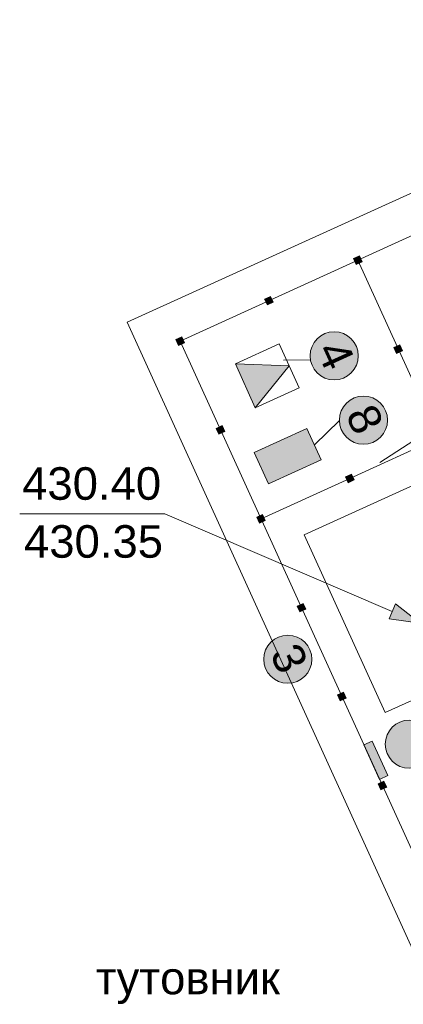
# Model space of a CAD drawing. Header units: millimetres. Extents: x 918404 to 1362154, y 4120617 to 4364104.
# Tile 229 of 256: x 1115763 to 1118122, y 4175259 to 4181310. Entities that reach past the tile are written whole.
import ezdxf

# ---------------------------------------------------------------- set-up
doc = ezdxf.new("R2010")
doc.units = ezdxf.units.MM
doc.header["$MEASUREMENT"] = 0
for name, color, linetype, lineweight in [('(008) Скульптуры_Ном._пера__7', 7, 'Continuous', 18), ('+(газон)_Ном._пера__7', 7, 'Continuous', 18), ('0_Ном._пера__1', 1, 'Continuous', 18), ('0_Ном._пера__1_Ном._пера__1', 1, 'Continuous', 18), ('0_Ном._пера__1_Ном._пера__5', 5, 'Continuous', 18), ('0_Ном._пера__1_Ном._пера__7', 7, 'Continuous', 18), ('0_Ном._пера__255_Ном._пера__255', 255, 'Continuous', 18), ('0_Ном._пера__7_Ном._пера__5', 5, 'Continuous', 18), ('0_Ном._пера__7_Ном._пера__7', 7, 'Continuous', 18), ('Зоп. К._Ном._пера__1', 1, 'Continuous', 18), ('Текст_Ном._пера__7', 7, 'Continuous', 18)]:
    doc.layers.add(name, color=color, linetype=linetype, lineweight=lineweight)
doc.layers.add('+(газон)', color=7, linetype='Continuous')
doc.styles.add('СГЕНЕРИР_СТИЛЬ_1', font='arial.ttf')
doc.styles.add('СГЕНЕРИР_СТИЛЬ_2', font='arial.ttf')

# ---------------------------------------------------------------- blocks, each defined once
blk = doc.blocks.new('Колонна_464', base_point=(1117793, 4178491.3))
at = {"layer": '+(газон)', "linetype": 'Continuous', "lineweight": 0, "true_color": 0x000000}
blk.add_hatch(color=18, dxfattribs=at).paths.add_polyline_path([(1117766.5, 4178501.2), (1117783.1, 4178464.8), (1117819.5, 4178481.4), (1117802.9, 4178517.8)])
at = {"layer": '+(газон)_Ном._пера__7', "linetype": 'Continuous', "flags": 128}
blk.add_lwpolyline([(1117766.5, 4178501.2), (1117783.1, 4178464.8), (1117819.5, 4178481.4), (1117802.9, 4178517.8)], close=True, dxfattribs=at)
blk = doc.blocks.new('Колонна_488', base_point=(1117992.8, 4176604.5))
at = {"layer": '+(газон)', "linetype": 'Continuous', "lineweight": 0, "true_color": 0x000000}
blk.add_hatch(color=18, dxfattribs=at).paths.add_polyline_path([(1118002.7, 4176630.9), (1117966.3, 4176614.4), (1117982.9, 4176578), (1118019.3, 4176594.5)])
at = {"layer": '+(газон)_Ном._пера__7', "linetype": 'Continuous', "flags": 128}
blk.add_lwpolyline([(1118002.7, 4176630.9), (1117966.3, 4176614.4), (1117982.9, 4176578), (1118019.3, 4176594.5)], close=True, dxfattribs=at)
blk = doc.blocks.new('Колонна_489', base_point=(1117744.2, 4177150.5))
at = {"layer": '+(газон)', "linetype": 'Continuous', "lineweight": 0, "true_color": 0x000000}
blk.add_hatch(color=18, dxfattribs=at).paths.add_polyline_path([(1117754.1, 4177177), (1117717.7, 4177160.4), (1117734.3, 4177124), (1117770.7, 4177140.6)])
at = {"layer": '+(газон)_Ном._пера__7', "linetype": 'Continuous', "flags": 128}
blk.add_lwpolyline([(1117754.1, 4177177), (1117717.7, 4177160.4), (1117734.3, 4177124), (1117770.7, 4177140.6)], close=True, dxfattribs=at)
blk = doc.blocks.new('Колонна_490', base_point=(1117495.6, 4177696.6))
at = {"layer": '+(газон)', "linetype": 'Continuous', "lineweight": 0, "true_color": 0x000000}
blk.add_hatch(color=18, dxfattribs=at).paths.add_polyline_path([(1117505.5, 4177723.1), (1117469.1, 4177706.5), (1117485.6, 4177670.1), (1117522.1, 4177686.7)])
at = {"layer": '+(газон)_Ном._пера__7', "linetype": 'Continuous', "flags": 128}
blk.add_lwpolyline([(1117505.5, 4177723.1), (1117469.1, 4177706.5), (1117485.6, 4177670.1), (1117522.1, 4177686.7)], close=True, dxfattribs=at)
blk = doc.blocks.new('Колонна_491', base_point=(1117246.9, 4178242.7))
at = {"layer": '+(газон)', "linetype": 'Continuous', "lineweight": 0, "true_color": 0x000000}
blk.add_hatch(color=18, dxfattribs=at).paths.add_polyline_path([(1117256.9, 4178269.1), (1117220.4, 4178252.6), (1117237, 4178216.2), (1117273.4, 4178232.7)])
at = {"layer": '+(газон)_Ном._пера__7', "linetype": 'Continuous', "flags": 128}
blk.add_lwpolyline([(1117256.9, 4178269.1), (1117220.4, 4178252.6), (1117237, 4178216.2), (1117273.4, 4178232.7)], close=True, dxfattribs=at)
blk = doc.blocks.new('Колонна_492', base_point=(1116998.3, 4178788.7))
at = {"layer": '+(газон)', "linetype": 'Continuous', "lineweight": 0, "true_color": 0x000000}
blk.add_hatch(color=18, dxfattribs=at).paths.add_polyline_path([(1117008.2, 4178815.2), (1116971.8, 4178798.6), (1116988.4, 4178762.2), (1117024.8, 4178778.8)])
at = {"layer": '+(газон)_Ном._пера__7', "linetype": 'Continuous', "flags": 128}
blk.add_lwpolyline([(1117008.2, 4178815.2), (1116971.8, 4178798.6), (1116988.4, 4178762.2), (1117024.8, 4178778.8)], close=True, dxfattribs=at)
blk = doc.blocks.new('Колонна_493', base_point=(1116749.7, 4179334.8))
at = {"layer": '+(газон)', "linetype": 'Continuous', "lineweight": 0, "true_color": 0x000000}
blk.add_hatch(color=18, dxfattribs=at).paths.add_polyline_path([(1116759.6, 4179361.3), (1116723.2, 4179344.7), (1116739.8, 4179308.3), (1116776.2, 4179324.9)])
at = {"layer": '+(газон)_Ном._пера__7', "linetype": 'Continuous', "flags": 128}
blk.add_lwpolyline([(1116759.6, 4179361.3), (1116723.2, 4179344.7), (1116739.8, 4179308.3), (1116776.2, 4179324.9)], close=True, dxfattribs=at)
blk = doc.blocks.new('Колонна_494', base_point=(1117295.8, 4179583.4))
at = {"layer": '+(газон)', "linetype": 'Continuous', "lineweight": 0, "true_color": 0x000000}
blk.add_hatch(color=18, dxfattribs=at).paths.add_polyline_path([(1117305.7, 4179609.9), (1117269.3, 4179593.3), (1117285.8, 4179556.9), (1117322.2, 4179573.5)])
at = {"layer": '+(газон)_Ном._пера__7', "linetype": 'Continuous', "flags": 128}
blk.add_lwpolyline([(1117305.7, 4179609.9), (1117269.3, 4179593.3), (1117285.8, 4179556.9), (1117322.2, 4179573.5)], close=True, dxfattribs=at)
blk = doc.blocks.new('Колонна_495', base_point=(1117841.8, 4179832))
at = {"layer": '+(газон)', "linetype": 'Continuous', "lineweight": 0, "true_color": 0x000000}
blk.add_hatch(color=18, dxfattribs=at).paths.add_polyline_path([(1117851.7, 4179858.5), (1117815.3, 4179841.9), (1117831.9, 4179805.5), (1117868.3, 4179822.1)])
at = {"layer": '+(газон)_Ном._пера__7', "linetype": 'Continuous', "flags": 128}
blk.add_lwpolyline([(1117851.7, 4179858.5), (1117815.3, 4179841.9), (1117831.9, 4179805.5), (1117868.3, 4179822.1)], close=True, dxfattribs=at)
blk = doc.blocks.new('Колонна_500', base_point=(1118090.4, 4179286))
at = {"layer": '+(газон)', "linetype": 'Continuous', "lineweight": 0, "true_color": 0x000000}
blk.add_hatch(color=18, dxfattribs=at).paths.add_polyline_path([(1118064, 4179295.9), (1118080.5, 4179259.5), (1118116.9, 4179276), (1118100.4, 4179312.5)])
at = {"layer": '+(газон)_Ном._пера__7', "linetype": 'Continuous', "flags": 128}
blk.add_lwpolyline([(1118064, 4179295.9), (1118080.5, 4179259.5), (1118116.9, 4179276), (1118100.4, 4179312.5)], close=True, dxfattribs=at)
blk = doc.blocks.new('Линия_197', base_point=(1116655.1, 4178273.8))
at = {"layer": '0_Ном._пера__1', "linetype": 'Continuous'}
blk.add_hatch(color=256, dxfattribs=at).paths.add_polyline_path([(1118225.5, 4177600.6), (1118073.7, 4177720.1), (1118034.3, 4177628.2)])
for p, q in [((1116655.1, 4178273.8), (1118054, 4177674.1)), ((1118034.3, 4177628.2), (1118073.7, 4177720.1)), ((1118225.5, 4177600.6), (1118073.7, 4177720.1)), ((1118225.5, 4177600.6), (1118034.3, 4177628.2))]:
    blk.add_line(p, q, dxfattribs=at)

msp = doc.modelspace()

# ---------------------------------------------------------------- hatches: boundary and pattern name
at = {"layer": '0_Ном._пера__255_Ном._пера__255', "linetype": 'Continuous'}
for points in [[(1117831.2, 4179305.7, -1), (1117562, 4179183.1, -1)], [(1118011.2, 4178910.3, -1), (1117742, 4178787.7, -1)], [(1117546.3, 4177441, 1), (1117277.1, 4177318.4, 1)], [(1118293.1, 4176918.9, 1), (1118023.9, 4176796.3, 1)]]:
    msp.add_hatch(color=256, dxfattribs=at).paths.add_polyline_path(points)
at = {"layer": 'Зоп. К._Ном._пера__1', "linetype": 'Continuous', "lineweight": 18}
for points in [[(1117211.7, 4178925.6), (1117089.1, 4179194.9), (1117419.7, 4179182.8)], [(1117616.6, 4178604.6), (1117292.6, 4178457.1), (1117204.4, 4178650.9), (1117528.4, 4178798.4)], [(1117879.1, 4176854.1), (1117976, 4176641.3), (1118026.7, 4176664.3), (1117929.8, 4176877.2)]]:
    msp.add_hatch(color=14, dxfattribs=at).paths.add_polyline_path(points)

# ---------------------------------------------------------------- linework, layer by layer
at = {"layer": '0_Ном._пера__1', "linetype": 'Continuous'}
msp.add_line((1116655.1, 4178273.8), (1115763.4, 4178273.8), dxfattribs=at)
at = {"layer": '0_Ном._пера__1_Ном._пера__1', "linetype": 'Continuous'}
msp.add_line((1118381.8, 4178850), (1117976.7, 4178588.4), dxfattribs=at)
at = {"layer": '0_Ном._пера__1_Ном._пера__5', "linetype": 'Continuous'}
for centre in [(1117696.6, 4179244.4), (1117411.7, 4177379.7), (1118158.5, 4176857.6)]:
    msp.add_circle(centre, 147.9, dxfattribs=at)
at = {"layer": '0_Ном._пера__1_Ном._пера__7', "linetype": 'Continuous'}
for p, q in [((1117550.8, 4179219.7), (1117385.3, 4179217.2)), ((1117729.6, 4178847.7), (1117574.8, 4178696.4))]:
    msp.add_line(p, q, dxfattribs=at)
at = {"layer": '0_Ном._пера__1_Ном._пера__7', "linetype": 'Continuous', "flags": 128}
msp.add_lwpolyline([(1117616.6, 4178604.6), (1117292.6, 4178457.1), (1117204.4, 4178650.9), (1117528.4, 4178798.4)], close=True, dxfattribs=at)
at = {"layer": '0_Ном._пера__7_Ном._пера__5', "linetype": 'Continuous'}
msp.add_circle((1117876.6, 4178849), 147.9, dxfattribs=at)
at = {"layer": '0_Ном._пера__7_Ном._пера__7', "linetype": 'Continuous'}
for p, q in [((1120509.1, 4181310.1), (1116424.1, 4179450.3)), ((1120390.1, 4180992.3), (1116749.7, 4179334.8)), ((1116424.1, 4179450.3), (1118241.6, 4175458.5)), ((1116749.7, 4179334.8), (1118324.3, 4175876.4)), ((1117511.9, 4178143.5), (1118421.9, 4178557.9)), ((1118009.1, 4177051.4), (1117511.9, 4178143.5)), ((1118919.2, 4177465.8), (1118009.1, 4177051.4))]:
    msp.add_line(p, q, dxfattribs=at)
at = {"layer": '0_Ном._пера__7_Ном._пера__7', "linetype": 'Continuous', "flags": 128}
for points in [[(1118339.1, 4178739.9), (1117841.8, 4179832)], [(1117211.7, 4178925.6), (1117419.7, 4179182.8), (1117089.1, 4179194.9)], [(1117793, 4178491.3), (1118339.1, 4178739.9)], [(1117246.9, 4178242.7), (1117793, 4178491.3)]]:
    msp.add_lwpolyline(points, dxfattribs=at)
for points in [[(1117211.7, 4178925.6), (1117481, 4179048.2), (1117358.4, 4179317.4), (1117089.1, 4179194.9)], [(1117879.1, 4176854.1), (1117976, 4176641.3), (1118026.7, 4176664.3), (1117929.8, 4176877.2)]]:
    msp.add_lwpolyline(points, close=True, dxfattribs=at)

# ---------------------------------------------------------------- block references
at = {"layer": '+(газон)'}
for name, p in [('Колонна_495', (1117841.8, 4179832)), ('Колонна_494', (1117295.8, 4179583.4)), ('Колонна_493', (1116749.7, 4179334.8)), ('Колонна_500', (1118090.4, 4179286)), ('Колонна_492', (1116998.3, 4178788.7)), ('Колонна_464', (1117793, 4178491.3)), ('Колонна_491', (1117246.9, 4178242.7)), ('Колонна_490', (1117495.6, 4177696.6)), ('Колонна_489', (1117744.2, 4177150.5)), ('Колонна_488', (1117992.8, 4176604.5))]:
    msp.add_blockref(name, p, dxfattribs=at)
at = {"color": 1, "linetype": 'Continuous', "lineweight": 18}
msp.add_blockref('Линия_197', (1116655.1, 4178273.8), dxfattribs=at)

# ---------------------------------------------------------------- texts
at = {"layer": '(008) Скульптуры_Ном._пера__7', "linetype": 'Continuous', "insert": (1116231.1, 4175260.4), "char_height": 200, "attachment_point": 7, "style": 'СГЕНЕРИР_СТИЛЬ_1'}
msp.add_mtext('{тутовник}', dxfattribs=at)
at = {"layer": '0_Ном._пера__7_Ном._пера__5', "linetype": 'Continuous', "char_height": 197.22, "attachment_point": 9, "rotation": 294.47979, "style": 'СГЕНЕРИР_СТИЛЬ_2'}
for s, insert in [('{4}', (1117648.1, 4179140.1)), ('{8}', (1117825.1, 4178743.3)), ('{3}', (1117360.3, 4177274.1))]:
    msp.add_mtext(s, dxfattribs=dict(at, insert=insert))
at = {"layer": 'Текст_Ном._пера__7', "linetype": 'Continuous', "char_height": 200, "attachment_point": 7, "style": 'СГЕНЕРИР_СТИЛЬ_2'}
for s, insert in [('{430.40}', (1115778.4, 4178356.9)), ('{430.35}', (1115789.9, 4178000.8))]:
    msp.add_mtext(s, dxfattribs=dict(at, insert=insert))

doc.saveas('drawing.dxf')
